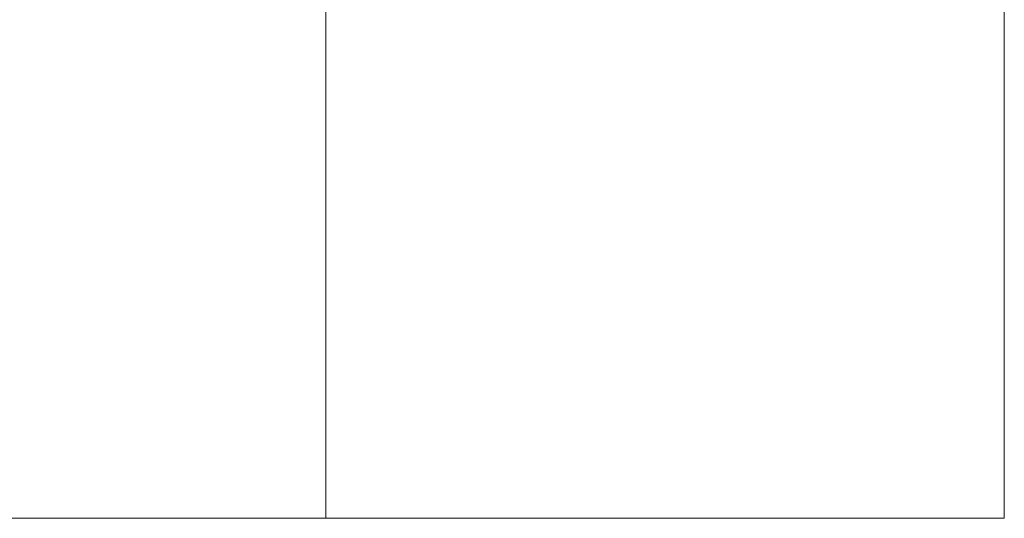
# Model space of a CAD drawing. Header units: millimetres. Extents: x -281 to 121694, y -16481 to 65128.
# Tile 6 of 256: x 13600 to 15341, y 10255 to 11137. Entities that reach past the tile are written whole.
import ezdxf

# ---------------------------------------------------------------- set-up
doc = ezdxf.new("R2010")
doc.units = ezdxf.units.MM
doc.layers.add('A--L$01A__Algemeen', color=7, linetype='Continuous', lineweight=5)
doc.layers.add('A--L82__LosseGebruikersInvent', color=1, linetype='Continuous', lineweight=5)

# ---------------------------------------------------------------- blocks, each defined once
blk = doc.blocks.new('NLRS_82_FU_UN_lab en spoel tafels_gen_kad - labtafel zonder onderkast dxbxh 900x1500x950-49224559-L_80_ 15')
at = {"layer": 'A--L$01A__Algemeen'}
for p, q in [((750, 262.7), (-750, 262.7)), ((-750, 262.7), (-750, -637.3)), ((750, -637.3), (750, 262.7)), ((-750, -637.3), (750, -637.3))]:
    blk.add_line(p, q, dxfattribs=at)
blk = doc.blocks.new('NLRS_82_FU_UN_lab en spoel tafels_gen_kad - labtafel zonder onderkast dxbxh 900x1200x950-V355-L_80_ 15')
at = {"layer": 'A--L$01A__Algemeen'}
for p, q in [((-600, 262.7), (-600, -637.3)), ((600, -637.3), (600, 262.7)), ((-600, -637.3), (600, -637.3))]:
    blk.add_line(p, q, dxfattribs=at)

msp = doc.modelspace()

# ---------------------------------------------------------------- block references
at = {"layer": 'A--L82__LosseGebruikersInvent'}
for name, p in [('NLRS_82_FU_UN_lab en spoel tafels_gen_kad - labtafel zonder onderkast dxbxh 900x1500x950-49224559-L_80_ 15', (13391.2, 10892.3)), ('NLRS_82_FU_UN_lab en spoel tafels_gen_kad - labtafel zonder onderkast dxbxh 900x1200x950-V355-L_80_ 15', (14741.2, 10892.3))]:
    msp.add_blockref(name, p, dxfattribs=at)

doc.saveas('drawing.dxf')
